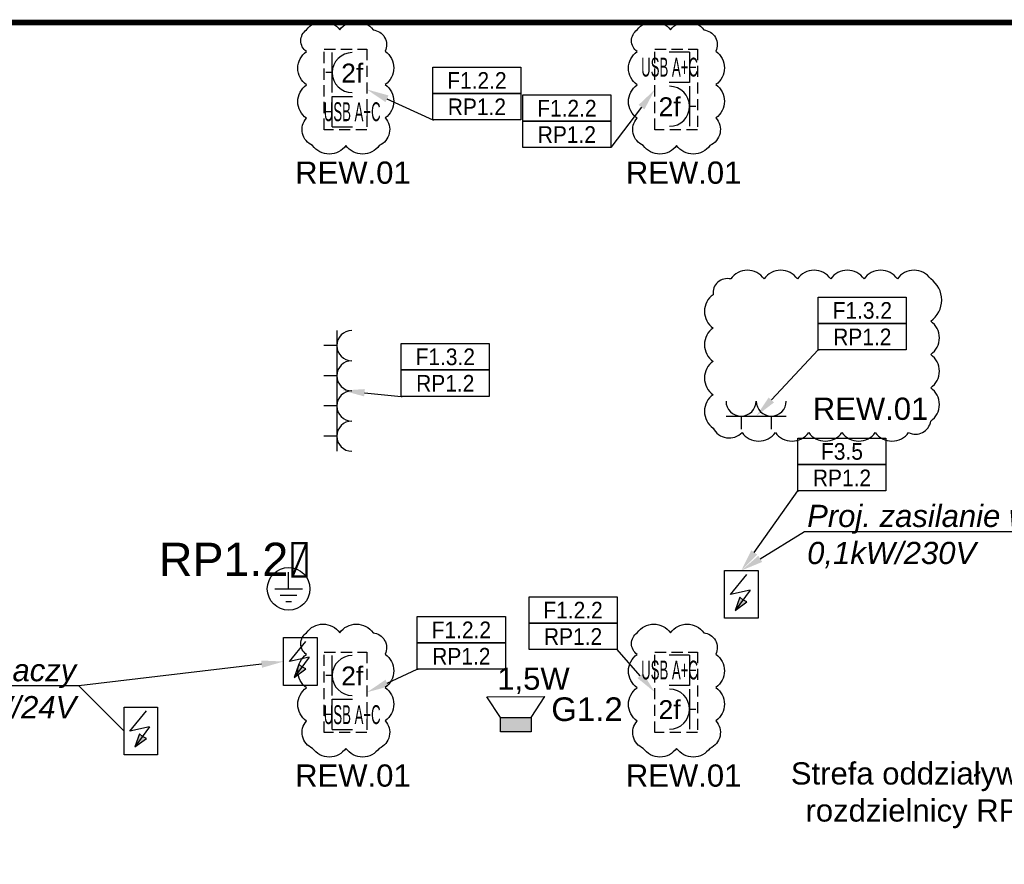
# Model space of a CAD drawing. Header units: millimetres. Extents: x 38232 to 48274, y 14703 to 20376.
# Tile 8 of 23: x 39489 to 40375, y 15506 to 16266. Entities that reach past the tile are written whole.
import ezdxf
from ezdxf import colors
from ezdxf.entities.mleader import LeaderData, LeaderLine
from ezdxf.enums import TextEntityAlignment as Align
from ezdxf.math import Vec2, Vec3

# ---------------------------------------------------------------- set-up
doc = ezdxf.new("R2010")
doc.units = ezdxf.units.MM
doc.linetypes.add('DASHED', pattern=[0.75, 0.5, -0.25])
for name, color, linetype in [('_IE_Adresy_Obwodów', 246, 'Continuous'), ('_IE_Gniazda_230V_IP20', 5, 'Continuous'), ('_IE_Opisy obwodów', 244, 'Continuous'), ('_IE_Punkty_Zasilania', 5, 'Continuous'), ('_IE_Radiowezel', 200, 'Continuous'), ('_IE_Radiowęzeł okablowanie', 190, 'Continuous'), ('_IE_REW01', 30, 'Continuous'), ('_IE_Rozdzielnice', 7, 'Continuous'), ('_IE_Siła połączenia wyrównawcze', 94, 'Continuous'), ('_IE_Strefy oddziaływania rozdzielnic elektrycznych', 240, 'Continuous'), ('_IE_Zestaw_PEL', 5, 'Continuous')]:
    doc.layers.add(name, color=color, linetype=linetype)
doc.styles.add('ARIAL', font='arial.ttf')
doc.styles.get("Standard").update_dxf_attribs({"font": 'ARIAL.TTF'})

# ---------------------------------------------------------------- blocks, each defined once
blk = doc.blocks.new('*U6575')
at = {"layer": '_IE_Gniazda_230V_IP20', "color": 5}
for p, q in [((-13.57, 13.57), (-13.57, -13.57)), ((-13.57, 0), (-25.33, 0))]:
    blk.add_line(p, q, dxfattribs=at)
blk.add_arc((0, 0), 13.57, 90, 270, dxfattribs=at)
at = {"layer": '_IE_Gniazda_230V_IP20', "color": 240, "style": 'ARIAL', "flags": 12}
for tag, p in [('IL', (0, 0)), ('WYS3', (59.06, 0.96))]:
    blk.add_attdef(tag, text='', height=17, dxfattribs=at).set_placement(p, align=Align.MIDDLE)
blk = doc.blocks.new('G$C06D19BF9')
at = {"layer": '_IE_Radiowezel'}
h = blk.add_hatch(color=256, dxfattribs=at)
h.dxf.hatch_style = 1
h.paths.add_polyline_path([(13.09, 13.85), (-0.02, 13.83), (0.02, -13.83), (13.13, -13.82)])
at = {"layer": '_IE_Radiowezel', "ltscale": 0.02}
for p, q in [((13.09, 13.85), (31.75, 26.18)), ((31.75, 26.18), (31.81, -26.1)), ((13.13, -13.82), (31.81, -26.1))]:
    blk.add_line(p, q, dxfattribs=at)
blk.add_lwpolyline([(13.09, 13.85), (13.13, -13.82), (0.02, -13.83), (-0.02, 13.83)], close=True, dxfattribs=at)
blk.add_lwpolyline([(13.09, 13.85), (13.13, -13.82)], dxfattribs=at)
blk = doc.blocks.new('chinka')
at = {"layer": '_IE_Siła połączenia wyrównawcze', "ltscale": 5}
blk.add_line((55.9, 17.2), (55.9, 77.2), dxfattribs=at)
at = {"layer": '_IE_Siła połączenia wyrównawcze'}
for p, q in [((5.9, 17.2), (105.9, 17.2)), ((25.9, -5.5), (85.9, -5.5)), ((45.9, -28.1), (65.9, -28.1))]:
    blk.add_line(p, q, dxfattribs=at)
blk.add_circle((55.9, 17.2), 76.8, dxfattribs=at)
blk = doc.blocks.new('*U14633')
at = {"layer": '_IE_Rozdzielnice', "color": 240, "const_width": 2}
blk.add_lwpolyline([(-45.68, -6.65), (-15.68, -6.65), (-15.68, -19.15), (-45.68, -19.15)], close=True, dxfattribs=at)
blk.add_lwpolyline([(-45.68, -6.65), (-15.68, -19.15)], dxfattribs=at)
at = {"layer": '_IE_Rozdzielnice', "color": 240, "style": 'ARIAL', "flags": 12}
blk.add_attdef('ROZDZ', text='', height=30, dxfattribs=at).set_placement((0, -48.56), align=Align.MIDDLE)
blk = doc.blocks.new('_punkt_zasilania')
at = {"layer": '_IE_Punkty_Zasilania'}
blk.add_hatch(color=94, dxfattribs=at).paths.add_polyline_path([(9.55, 7.16), (20.02, 14.82), (16.48, 16.55), (13.76, 19.1)])
at = {"layer": '_IE_Punkty_Zasilania', "color": 5}
for p, q in [((0, 42.94), (30.1, 42.94)), ((0, 0), (0, 42.94)), ((30.1, 42.94), (30.1, 0)), ((30.1, 0), (0, 0))]:
    blk.add_line(p, q, dxfattribs=at)
at = {"layer": '_IE_Punkty_Zasilania', "color": 94}
for p, q in [((5.24, 21.47), (20.04, 39.55)), ((22.96, 25.32), (5.24, 21.47)), ((22.96, 25.32), (9.55, 7.16)), ((13.76, 19.1), (9.55, 7.16)), ((16.48, 16.55), (13.76, 19.1)), ((9.55, 7.16), (20.02, 14.82)), ((20.02, 14.82), (16.48, 16.55))]:
    blk.add_line(p, q, dxfattribs=at)
blk = doc.blocks.new('*U42561')
at = {"layer": '_IE_Zestaw_PEL', "color": 230, "linetype": 'DASHED', "ltscale": 20}
for p, q in [((-2.06, 72.48), (36.24, 72.48)), ((-2.06, 0), (-2.06, 72.48)), ((36.24, 72.48), (36.24, 0)), ((36.24, 0), (-2.06, 0))]:
    blk.add_line(p, q, dxfattribs=at)
at = {"layer": '_IE_Zestaw_PEL'}
for p, q in [((5.1, 33.39), (5.1, 69.39)), ((5.1, 51.39), (-0.54, 51.39)), ((5.1, 29.98), (23.47, 29.98)), ((5.1, 2.67), (5.1, 29.98)), ((5.1, 16.17), (-0.54, 16.17)), ((5.1, 2.67), (23.47, 2.67))]:
    blk.add_line(p, q, dxfattribs=at)
blk.add_arc((23.1, 51.39), 18, 90, 270, dxfattribs=at)
at = {"layer": '_IE_Zestaw_PEL', "color": 240, "style": 'ARIAL', "flags": 12}
for tag, p in [('G4', (23.1, 51.39)), ('L4', (23.1, 16.17))]:
    blk.add_attdef(tag, text='', height=17, dxfattribs=at).set_placement(p, align=Align.MIDDLE)
blk = doc.blocks.new('*U42562')
at = {"layer": '_IE_Zestaw_PEL', "color": 230, "linetype": 'DASHED', "ltscale": 20}
for p, q in [((-2.06, 72.48), (36.24, 72.48)), ((-2.06, 0), (-2.06, 72.48)), ((36.24, 72.48), (36.24, 0)), ((36.24, 0), (-2.06, 0))]:
    blk.add_line(p, q, dxfattribs=at)
at = {"layer": '_IE_Zestaw_PEL'}
for p, q in [((29.09, 69.81), (10.71, 69.81)), ((29.09, 69.81), (29.09, 42.51)), ((29.09, 56.31), (34.72, 56.31)), ((29.09, 42.51), (10.71, 42.51)), ((29.09, 39.09), (29.09, 3.09)), ((29.09, 21.09), (34.72, 21.09))]:
    blk.add_line(p, q, dxfattribs=at)
blk.add_arc((11.09, 21.09), 18, 270, 90, dxfattribs=at)
at = {"layer": '_IE_Zestaw_PEL', "color": 240, "style": 'ARIAL', "flags": 12}
for tag, p in [('L5', (11.09, 56.31)), ('G5', (11.09, 21.09))]:
    blk.add_attdef(tag, text='', height=17, dxfattribs=at).set_placement(p, align=Align.MIDDLE)
blk = doc.blocks.new('*U5174')
at = {"layer": '_IE_Gniazda_230V_IP20', "color": 5}
for p, q in [((-13.57, -13.57), (13.57, -13.57)), ((0, -13.57), (0, -25.33))]:
    blk.add_line(p, q, dxfattribs=at)
blk.add_arc((0, 0), 13.57, 180, 0, dxfattribs=at)
at = {"layer": '_IE_Gniazda_230V_IP20', "color": 240, "style": 'ARIAL', "flags": 12}
blk.add_attdef('WYS', text='', height=17, rotation=270, dxfattribs=at).set_placement((0, 59.07), align=Align.MIDDLE)
blk.add_attdef('IL', text='', height=17, dxfattribs=at).set_placement((0, 0), align=Align.MIDDLE)
blk = doc.blocks.new('*U42786')
at = {"layer": '_IE_Adresy_Obwodów', "color": 7}
for points in [[(-792.5, 474.4), (0, 474.4), (0, 237.2), (-792.5, 237.2)], [(-792.5, 237.2), (0, 237.2), (0, 0), (-792.5, 0)]]:
    blk.add_lwpolyline(points, close=True, dxfattribs=at)
at = {"layer": '_IE_Adresy_Obwodów', "width": 0.9, "flags": 12}
for tag, p in [('ADRES', (-396.2, 355.8)), ('ROZDZ', (-396.2, 118.6))]:
    blk.add_attdef(tag, text='', height=150, dxfattribs=at).set_placement(p, align=Align.MIDDLE)
ml = blk.add_multileader_mtext('Standard')
ml.set_content(' ')
ml.set_leader_properties()
ml.build(insert=Vec2(0, 0))
ml.multileader.update_dxf_attribs({"arrow_head_size": 200})
ctx = ml.context
ctx.base_point, ctx.arrow_head_size, ctx.plane_origin = Vec3(-784.5, 0), 200, Vec3(-1345.9, 71.8)
notes = []
notes.append((ctx, [(0, (1, 1, 0), (-792.5, 0), (1, 0), 8, [(0, [(-1302.4, -716.5), (-792.5, 0)], 0, [])])]))
ctx.mtext.insert, ctx.mtext.flow_direction = Vec3(-782.5, 2), 5
for ctx, leaders in notes:
    for number, flags, end, landing, length, lines in leaders:
        leader = LeaderData()
        leader.index, (leader.has_last_leader_line, leader.has_dogleg_vector, leader.attachment_direction) = number, flags
        leader.last_leader_point, leader.dogleg_vector, leader.dogleg_length = Vec3(end), Vec3(landing), length
        for number, points, colour, breaks in lines:
            line = LeaderLine()
            line.index, line.vertices, line.color, line.breaks = number, Vec3.list(points), colors.encode_raw_color(colour), breaks
            leader.lines.append(line)
        ctx.leaders.append(leader)
blk = doc.blocks.new('*U42600')
at = {"layer": '_IE_Adresy_Obwodów', "color": 7}
for points in [[(-792.5, 474.4), (0, 474.4), (0, 237.2), (-792.5, 237.2)], [(-792.5, 237.2), (0, 237.2), (0, 0), (-792.5, 0)]]:
    blk.add_lwpolyline(points, close=True, dxfattribs=at)
at = {"layer": '_IE_Adresy_Obwodów', "width": 0.9, "flags": 12}
for tag, p in [('ADRES', (-396.2, 355.8)), ('ROZDZ', (-396.2, 118.6))]:
    blk.add_attdef(tag, text='', height=150, dxfattribs=at).set_placement(p, align=Align.MIDDLE)
ml = blk.add_multileader_mtext('Standard')
ml.set_content(' ')
ml.set_leader_properties()
ml.build(insert=Vec2(0, 0))
ml.multileader.update_dxf_attribs({"arrow_head_size": 200})
ctx = ml.context
ctx.base_point, ctx.arrow_head_size, ctx.plane_origin = Vec3(-784.5, 0), 200, Vec3(-1345.9, 71.8)
notes = []
notes.append((ctx, [(0, (1, 1, 0), (-792.5, 0), (1, 0), 8, [(0, [(-1247.1, -207.3), (-792.5, 0)], 0, [])])]))
ctx.mtext.insert, ctx.mtext.flow_direction = Vec3(-782.5, 2), 5
for ctx, leaders in notes:
    for number, flags, end, landing, length, lines in leaders:
        leader = LeaderData()
        leader.index, (leader.has_last_leader_line, leader.has_dogleg_vector, leader.attachment_direction) = number, flags
        leader.last_leader_point, leader.dogleg_vector, leader.dogleg_length = Vec3(end), Vec3(landing), length
        for number, points, colour, breaks in lines:
            line = LeaderLine()
            line.index, line.vertices, line.color, line.breaks = number, Vec3.list(points), colors.encode_raw_color(colour), breaks
            leader.lines.append(line)
        ctx.leaders.append(leader)
blk = doc.blocks.new('*U42602')
at = {"layer": '_IE_Adresy_Obwodów', "color": 7}
for points in [[(-792.5, 474.4), (0, 474.4), (0, 237.2), (-792.5, 237.2)], [(-792.5, 237.2), (0, 237.2), (0, 0), (-792.5, 0)]]:
    blk.add_lwpolyline(points, close=True, dxfattribs=at)
at = {"layer": '_IE_Adresy_Obwodów', "width": 0.9, "flags": 12}
for tag, p in [('ADRES', (-396.2, 355.8)), ('ROZDZ', (-396.2, 118.6))]:
    blk.add_attdef(tag, text='', height=150, dxfattribs=at).set_placement(p, align=Align.MIDDLE)
ml = blk.add_multileader_mtext('Standard')
ml.set_content(' ')
ml.set_leader_properties()
ml.build(insert=Vec2(0, 0))
ml.multileader.update_dxf_attribs({"arrow_head_size": 200})
ctx = ml.context
ctx.base_point, ctx.arrow_head_size, ctx.plane_origin = Vec3(-13.6, 0), 200, Vec3(553.5, 71.8)
ctx.text_align_type = 2
notes = []
notes.append((ctx, [(0, (1, 1, 0), (0, 0), (-1, 0), 8, [(0, [(341.1, -384.9), (0, 0)], 0, [])])]))
ctx.mtext.insert, ctx.mtext.alignment, ctx.mtext.flow_direction = Vec3(-10, 2), 3, 5
for ctx, leaders in notes:
    for number, flags, end, landing, length, lines in leaders:
        leader = LeaderData()
        leader.index, (leader.has_last_leader_line, leader.has_dogleg_vector, leader.attachment_direction) = number, flags
        leader.last_leader_point, leader.dogleg_vector, leader.dogleg_length = Vec3(end), Vec3(landing), length
        for number, points, colour, breaks in lines:
            line = LeaderLine()
            line.index, line.vertices, line.color, line.breaks = number, Vec3.list(points), colors.encode_raw_color(colour), breaks
            leader.lines.append(line)
        ctx.leaders.append(leader)
blk = doc.blocks.new('*U36926')
at = {"layer": '_IE_Adresy_Obwodów', "color": 7}
for points in [[(-792.5, 474.4), (0, 474.4), (0, 237.2), (-792.5, 237.2)], [(-792.5, 237.2), (0, 237.2), (0, 0), (-792.5, 0)]]:
    blk.add_lwpolyline(points, close=True, dxfattribs=at)
at = {"layer": '_IE_Adresy_Obwodów', "width": 0.9, "flags": 12}
for tag, p in [('ADRES', (-396.2, 355.8)), ('ROZDZ', (-396.2, 118.6))]:
    blk.add_attdef(tag, text='', height=150, dxfattribs=at).set_placement(p, align=Align.MIDDLE)
ml = blk.add_multileader_mtext('Standard')
ml.set_content(' ')
ml.set_leader_properties()
ml.build(insert=Vec2(0, 0))
ml.multileader.update_dxf_attribs({"arrow_head_size": 200})
ctx = ml.context
ctx.base_point, ctx.arrow_head_size, ctx.plane_origin = Vec3(-784.5, 0), 200, Vec3(-1345.9, 71.8)
notes = []
notes.append((ctx, [(0, (1, 1, 0), (-792.5, 0), (1, 0), 8, [(0, [(-1322.6, 52.4), (-792.5, 0)], 0, [])])]))
ctx.mtext.insert, ctx.mtext.flow_direction = Vec3(-782.5, 2), 5
for ctx, leaders in notes:
    for number, flags, end, landing, length, lines in leaders:
        leader = LeaderData()
        leader.index, (leader.has_last_leader_line, leader.has_dogleg_vector, leader.attachment_direction) = number, flags
        leader.last_leader_point, leader.dogleg_vector, leader.dogleg_length = Vec3(end), Vec3(landing), length
        for number, points, colour, breaks in lines:
            line = LeaderLine()
            line.index, line.vertices, line.color, line.breaks = number, Vec3.list(points), colors.encode_raw_color(colour), breaks
            leader.lines.append(line)
        ctx.leaders.append(leader)
blk = doc.blocks.new('*U42598')
at = {"layer": '_IE_Adresy_Obwodów', "color": 7}
for points in [[(-792.5, 474.4), (0, 474.4), (0, 237.2), (-792.5, 237.2)], [(-792.5, 237.2), (0, 237.2), (0, 0), (-792.5, 0)]]:
    blk.add_lwpolyline(points, close=True, dxfattribs=at)
at = {"layer": '_IE_Adresy_Obwodów', "width": 0.9, "flags": 12}
for tag, p in [('ADRES', (-396.2, 355.8)), ('ROZDZ', (-396.2, 118.6))]:
    blk.add_attdef(tag, text='', height=150, dxfattribs=at).set_placement(p, align=Align.MIDDLE)
ml = blk.add_multileader_mtext('Standard')
ml.set_content(' ')
ml.set_leader_properties()
ml.build(insert=Vec2(0, 0))
ml.multileader.update_dxf_attribs({"arrow_head_size": 200})
ctx = ml.context
ctx.base_point, ctx.arrow_head_size, ctx.plane_origin = Vec3(-784.5, 0), 200, Vec3(-1345.9, 71.8)
notes = []
notes.append((ctx, [(0, (1, 1, 0), (-792.5, 0), (1, 0), 8, [(0, [(-1387.2, 274.1), (-792.5, 0)], 0, [])])]))
ctx.mtext.insert, ctx.mtext.flow_direction = Vec3(-782.5, 2), 5
for ctx, leaders in notes:
    for number, flags, end, landing, length, lines in leaders:
        leader = LeaderData()
        leader.index, (leader.has_last_leader_line, leader.has_dogleg_vector, leader.attachment_direction) = number, flags
        leader.last_leader_point, leader.dogleg_vector, leader.dogleg_length = Vec3(end), Vec3(landing), length
        for number, points, colour, breaks in lines:
            line = LeaderLine()
            line.index, line.vertices, line.color, line.breaks = number, Vec3.list(points), colors.encode_raw_color(colour), breaks
            leader.lines.append(line)
        ctx.leaders.append(leader)
blk = doc.blocks.new('*U42605')
at = {"layer": '_IE_Adresy_Obwodów', "color": 7}
for points in [[(-792.5, 474.4), (0, 474.4), (0, 237.2), (-792.5, 237.2)], [(-792.5, 237.2), (0, 237.2), (0, 0), (-792.5, 0)]]:
    blk.add_lwpolyline(points, close=True, dxfattribs=at)
at = {"layer": '_IE_Adresy_Obwodów', "width": 0.9, "flags": 12}
for tag, p in [('ADRES', (-396.2, 355.8)), ('ROZDZ', (-396.2, 118.6))]:
    blk.add_attdef(tag, text='', height=150, dxfattribs=at).set_placement(p, align=Align.MIDDLE)
ml = blk.add_multileader_mtext('Standard')
ml.set_content(' ')
ml.set_leader_properties()
ml.build(insert=Vec2(0, 0))
ml.multileader.update_dxf_attribs({"arrow_head_size": 200})
ctx = ml.context
ctx.base_point, ctx.arrow_head_size, ctx.plane_origin = Vec3(-13.6, 0), 200, Vec3(553.5, 71.8)
ctx.text_align_type = 2
notes = []
notes.append((ctx, [(0, (1, 1, 0), (0, 0), (-1, 0), 8, [(0, [(396.8, 523.5), (0, 0)], 0, [])])]))
ctx.mtext.insert, ctx.mtext.alignment, ctx.mtext.flow_direction = Vec3(-10, 2), 3, 5
for ctx, leaders in notes:
    for number, flags, end, landing, length, lines in leaders:
        leader = LeaderData()
        leader.index, (leader.has_last_leader_line, leader.has_dogleg_vector, leader.attachment_direction) = number, flags
        leader.last_leader_point, leader.dogleg_vector, leader.dogleg_length = Vec3(end), Vec3(landing), length
        for number, points, colour, breaks in lines:
            line = LeaderLine()
            line.index, line.vertices, line.color, line.breaks = number, Vec3.list(points), colors.encode_raw_color(colour), breaks
            leader.lines.append(line)
        ctx.leaders.append(leader)
blk = doc.blocks.new('*U42908')
at = {"layer": '_IE_Adresy_Obwodów', "color": 7}
for points in [[(-792.5, 474.4), (0, 474.4), (0, 237.2), (-792.5, 237.2)], [(-792.5, 237.2), (0, 237.2), (0, 0), (-792.5, 0)]]:
    blk.add_lwpolyline(points, close=True, dxfattribs=at)
at = {"layer": '_IE_Adresy_Obwodów', "width": 0.9, "flags": 12}
for tag, p in [('ADRES', (-396.2, 355.8)), ('ROZDZ', (-396.2, 118.6))]:
    blk.add_attdef(tag, text='', height=150, dxfattribs=at).set_placement(p, align=Align.MIDDLE)
ml = blk.add_multileader_mtext('Standard')
ml.set_content(' ')
ml.set_leader_properties()
ml.build(insert=Vec2(0, 0))
ml.multileader.update_dxf_attribs({"arrow_head_size": 200})
ctx = ml.context
ctx.base_point, ctx.arrow_head_size, ctx.plane_origin = Vec3(-784.5, 0), 200, Vec3(-1345.9, 71.8)
notes = []
notes.append((ctx, [(0, (1, 1, 0), (-792.5, 0), (1, 0), 8, [(0, [(-1351.9, -595.7), (-792.5, 0)], 0, [])])]))
ctx.mtext.insert, ctx.mtext.flow_direction = Vec3(-782.5, 2), 5
for ctx, leaders in notes:
    for number, flags, end, landing, length, lines in leaders:
        leader = LeaderData()
        leader.index, (leader.has_last_leader_line, leader.has_dogleg_vector, leader.attachment_direction) = number, flags
        leader.last_leader_point, leader.dogleg_vector, leader.dogleg_length = Vec3(end), Vec3(landing), length
        for number, points, colour, breaks in lines:
            line = LeaderLine()
            line.index, line.vertices, line.color, line.breaks = number, Vec3.list(points), colors.encode_raw_color(colour), breaks
            leader.lines.append(line)
        ctx.leaders.append(leader)

msp = doc.modelspace()

# ---------------------------------------------------------------- linework, layer by layer
at = {"layer": '_IE_REW01'}
for points in [[(39747.28, 16257.14, -0.5206), (39777.28, 16257.14, -0.5206), (39807.28, 16257.14, -0.5206), (39818.05, 16237.92, -0.5206), (39818.05, 16207.92, -0.5206), (39818.05, 16177.92, -0.5206), (39812.79, 16153.18, -0.5206), (39782.79, 16153.18, -0.5206), (39752.79, 16153.18, -0.5206), (39747.28, 16177.67, -0.5206), (39747.28, 16207.67, -0.5206), (39747.28, 16237.67, -0.5206), (39747.28, 16257.14, -0.5206)], [(40044.97, 16257.14, -0.5206), (40074.97, 16257.14, -0.5206), (40104.97, 16257.14, -0.5206), (40115.75, 16237.92, -0.5206), (40115.75, 16207.92, -0.5206), (40115.75, 16177.92, -0.5206), (40110.49, 16153.18, -0.5206), (40080.49, 16153.18, -0.5206), (40050.49, 16153.18, -0.5206), (40044.97, 16177.67, -0.5206), (40044.97, 16207.67, -0.5206), (40044.97, 16237.67, -0.5206), (40044.97, 16257.14, -0.5206)], [(40309.23, 16033, 0.5206), (40279.23, 16033, 0.5206), (40249.23, 16033, 0.5206), (40219.23, 16033, 0.5206), (40189.23, 16033, 0.5206), (40159.23, 16033, 0.5206), (40129.23, 16033, 0.5206), (40113.36, 16018.87, 0.5206), (40113.36, 15988.87, 0.5206), (40113.36, 15958.87, 0.5206), (40113.36, 15928.87, 0.5206), (40113.36, 15898.87, 0.5206), (40139.38, 15894.9, 0.5206), (40169.38, 15894.9, 0.5206), (40199.38, 15894.9, 0.5206), (40229.38, 15894.9, 0.5206), (40259.38, 15894.9, 0.5206), (40289.38, 15894.9, 0.5206), (40309.23, 15905.05, 0.5206), (40309.23, 15935.05, 0.5206), (40309.23, 15965.05, 0.5206), (40309.23, 15995.05, 0.5206), (40309.23, 16033, 0.5206)], [(39747.28, 15714.63, -0.5206), (39777.28, 15714.63, -0.5206), (39807.28, 15714.63, -0.5206), (39818.05, 15695.4, -0.5206), (39818.05, 15665.4, -0.5206), (39818.05, 15635.4, -0.5206), (39812.79, 15610.66, -0.5206), (39782.79, 15610.66, -0.5206), (39752.79, 15610.66, -0.5206), (39747.28, 15635.15, -0.5206), (39747.28, 15665.15, -0.5206), (39747.28, 15695.15, -0.5206), (39747.28, 15714.63, -0.5206)], [(40044.97, 15714.63, -0.5206), (40074.97, 15714.63, -0.5206), (40104.97, 15714.63, -0.5206), (40115.75, 15695.4, -0.5206), (40115.75, 15665.4, -0.5206), (40115.75, 15635.4, -0.5206), (40110.49, 15610.66, -0.5206), (40080.49, 15610.66, -0.5206), (40050.49, 15610.66, -0.5206), (40044.97, 15635.15, -0.5206), (40044.97, 15665.15, -0.5206), (40044.97, 15695.15, -0.5206), (40044.97, 15714.63, -0.5206)]]:
    msp.add_lwpolyline(points, format="xyb", close=True, dxfattribs=at)
at = {"layer": '_IE_Strefy oddziaływania rozdzielnic elektrycznych', "linetype": 'DASHED', "ltscale": 10, "const_width": 5}
msp.add_lwpolyline([(38272.3, 16263.81), (44122.3, 16263.81), (44122.3, 14740.81), (38272.3, 14740.81)], close=True, dxfattribs=at)

# ---------------------------------------------------------------- block references
at = {"rotation": 90}
msp.add_blockref('G$C06D19BF9', (39935.85, 15625.4), dxfattribs=at)
at = {"layer": '_IE_Adresy_Obwodów', "xscale": 0.1, "yscale": 0.1, "zscale": 0.1}
for name, p, values in [('*U42598', (39940.32, 16176.16), {'ADRES': 'F1.2.2', 'ROZDZ': 'RP1.2'}), ('*U42605', (40021.32, 16151.22), {'ADRES': 'F1.2.2', 'ROZDZ': 'RP1.2'}), ('*U42908', (40287.29, 15969.14), {'ADRES': 'F1.3.2', 'ROZDZ': 'RP1.2'}), ('*U36926', (39911.84, 15927.38), {'ADRES': 'F1.3.2', 'ROZDZ': 'RP1.2'}), ('*U42786', (40268.99, 15842.26), {'ADRES': 'F3.5', 'ROZDZ': 'RP1.2'}), ('*U42602', (40026.89, 15699.54), {'ADRES': 'F1.2.2', 'ROZDZ': 'RP1.2'}), ('*U42600', (39926.32, 15681.78), {'ADRES': 'F1.2.2', 'ROZDZ': 'RP1.2'})]:
    msp.add_blockref(name, p, dxfattribs=at).add_auto_attribs(values)
at = {"layer": '_IE_Gniazda_230V_IP20'}
for name, p in [('*U6575', (39788.13, 15973.02)), ('*U6575', (39788.13, 15945.88)), ('*U6575', (39788.13, 15918.74)), ('*U5174', (40138.53, 15923.14)), ('*U5174', (40165.67, 15923.14)), ('*U6575', (39788.13, 15891.59))]:
    msp.add_blockref(name, p, dxfattribs=at)
at = {"layer": '_IE_Punkty_Zasilania'}
for p in [(40123.7, 15727.67), (39726.72, 15667.31), (39583.12, 15604.76)]:
    msp.add_blockref('_punkt_zasilania', p, dxfattribs=at)
at = {"layer": '_IE_Rozdzielnice'}
ref = msp.add_blockref('*U14633', (39753.92, 15749.6), dxfattribs=dict(at, rotation=270))
ref.add_attrib('ROZDZ', 'RP1.2', dxfattribs={"color": 240, "height": 30, "style": 'ARIAL'}).set_placement((39672.65, 15780.91), align=Align.MIDDLE)
at = {"layer": '_IE_Siła połączenia wyrównawcze', "xscale": 0.25, "yscale": 0.25, "zscale": 0.25}
msp.add_blockref('chinka', (39717.27, 15749.84), dxfattribs=at)
at = {"layer": '_IE_Zestaw_PEL'}
ref = msp.add_blockref('*U42561', (39765.36, 16167.32), dxfattribs=at)
ref.add_attrib('L4', 'USB A+C', dxfattribs={"color": 240, "height": 17, "style": 'ARIAL', "width": 0.5, "flags": 12}).set_placement((39788.46, 16183.5), align=Align.MIDDLE)
ref.add_attrib('G4', '2f', dxfattribs={"color": 240, "height": 17, "style": 'ARIAL', "flags": 12}).set_placement((39788.46, 16218.72), align=Align.MIDDLE)
ref = msp.add_blockref('*U42562', (40063.06, 16167.32), dxfattribs=at)
ref.add_attrib('L5', 'USB A+C', dxfattribs={"color": 240, "height": 17, "style": 'ARIAL', "width": 0.5, "flags": 12}).set_placement((40074.14, 16223.64), align=Align.MIDDLE)
ref.add_attrib('G5', '2f', dxfattribs={"color": 240, "height": 17, "style": 'ARIAL', "flags": 12}).set_placement((40074.14, 16188.42), align=Align.MIDDLE)
ref = msp.add_blockref('*U42561', (39765.36, 15624.81), dxfattribs=at)
ref.add_attrib('L4', 'USB A+C', dxfattribs={"color": 240, "height": 17, "style": 'ARIAL', "width": 0.5, "flags": 12}).set_placement((39788.46, 15640.98), align=Align.MIDDLE)
ref.add_attrib('G4', '2f', dxfattribs={"color": 240, "height": 17, "style": 'ARIAL', "flags": 12}).set_placement((39788.46, 15676.2), align=Align.MIDDLE)
ref = msp.add_blockref('*U42562', (40063.06, 15624.81), dxfattribs=at)
ref.add_attrib('L5', 'USB A+C', dxfattribs={"color": 240, "height": 17, "style": 'ARIAL', "width": 0.5, "flags": 12}).set_placement((40074.14, 15681.12), align=Align.MIDDLE)
ref.add_attrib('G5', '2f', dxfattribs={"color": 240, "height": 17, "style": 'ARIAL', "flags": 12}).set_placement((40074.14, 15645.9), align=Align.MIDDLE)

# ---------------------------------------------------------------- texts
at = {"layer": '_IE_Radiowezel', "insert": (39919.05, 15683.38), "char_height": 20, "width": 103.8917, "attachment_point": 1, "style": 'ARIAL'}
msp.add_mtext('1,5W', dxfattribs=at)
at = {"layer": '_IE_Radiowęzeł okablowanie', "insert": (39967.67, 15656.5), "char_height": 17, "width": 908.1112, "attachment_point": 1}
msp.add_mtext('{\\H1.25x;G1.2}', dxfattribs=at)
at = {"layer": '_IE_REW01', "char_height": 20, "width": 190.5972, "attachment_point": 1}
for insert in [(39737.09, 16138.69), (40034.79, 16138.69), (40203.08, 15926.23), (39737.09, 15596.17), (40034.79, 15596.17)]:
    msp.add_mtext('REW.01', dxfattribs=dict(at, insert=insert))
at = {"layer": '_IE_Strefy oddziaływania rozdzielnic elektrycznych', "insert": (39895.75, 15598.1), "char_height": 20, "width": 832.9262, "attachment_point": 1}
msp.add_mtext('\\pxqc;Strefa oddziaływania \\Prozdzielnicy RP1.2', dxfattribs=at)

# ---------------------------------------------------------------- leaders
at = {"layer": '_IE_Opisy obwodów'}
ml = msp.add_multileader_mtext('Standard', dxfattribs=at)
ml.set_content('{\\fArial|b0|i1|c238|p34;Proj. zasilanie wentylatora \\P0,1kW/230V}', color=256)
ml.set_leader_properties()
ml.build(insert=Vec2(0, 0))
ml.multileader.update_dxf_attribs({"text_left_attachment_type": 6, "text_right_attachment_type": 6, "dogleg_length": 0.36, "arrow_head_size": 20})
ctx = ml.context
ctx.base_point, ctx.char_height, ctx.arrow_head_size, ctx.plane_origin = Vec3(40196.01, 15805.77), 20, 20, Vec3(40233.87, 15276.9)
ctx.left_attachment, ctx.right_attachment = 6, 6
notes = []
notes.append((ctx, [(0, (1, 1, 0), (40195.65, 15805.77), (1, 0), 0.36, [(0, [(40138.75, 15770.62), (40195.65, 15805.77)], 0, [])])]))
ctx.mtext.insert, ctx.mtext.flow_direction = Vec3(40198.01, 15829.81), 5
ml = msp.add_multileader_mtext('Standard', dxfattribs=at)
ml.set_content('{\\fArial|b0|i1|c238|p34;Proj. zasilanie elektrotrzymaczy\\P1,6W/24V}', color=256)
ml.set_leader_properties()
ml.build(insert=Vec2(0, 0))
ml.multileader.update_dxf_attribs({"text_left_attachment_type": 6, "text_right_attachment_type": 6, "dogleg_length": 0.36, "arrow_head_size": 20})
ctx = ml.context
ctx.base_point, ctx.char_height, ctx.arrow_head_size, ctx.plane_origin = Vec3(39146.28, 15666.96), 20, 20, Vec3(39693.28, 15075.98)
ctx.left_attachment, ctx.right_attachment, ctx.text_align_type = 6, 6, 2
notes.append((ctx, [(1, (1, 1, 0), (39542.43, 15666.96), (-1, 0), 0.36, [(0, [(39726.72, 15688.78), (39542.43, 15666.96), (39583.12, 15626.23), (39542.43, 15666.96)], 0, [])])]))
ctx.mtext.insert, ctx.mtext.alignment, ctx.mtext.flow_direction = Vec3(39540.07, 15691), 3, 5
for ctx, leaders in notes:
    for number, flags, end, landing, length, lines in leaders:
        leader = LeaderData()
        leader.index, (leader.has_last_leader_line, leader.has_dogleg_vector, leader.attachment_direction) = number, flags
        leader.last_leader_point, leader.dogleg_vector, leader.dogleg_length = Vec3(end), Vec3(landing), length
        for number, points, colour, breaks in lines:
            line = LeaderLine()
            line.index, line.vertices, line.color, line.breaks = number, Vec3.list(points), colors.encode_raw_color(colour), breaks
            leader.lines.append(line)
        ctx.leaders.append(leader)

doc.saveas('drawing.dxf')
